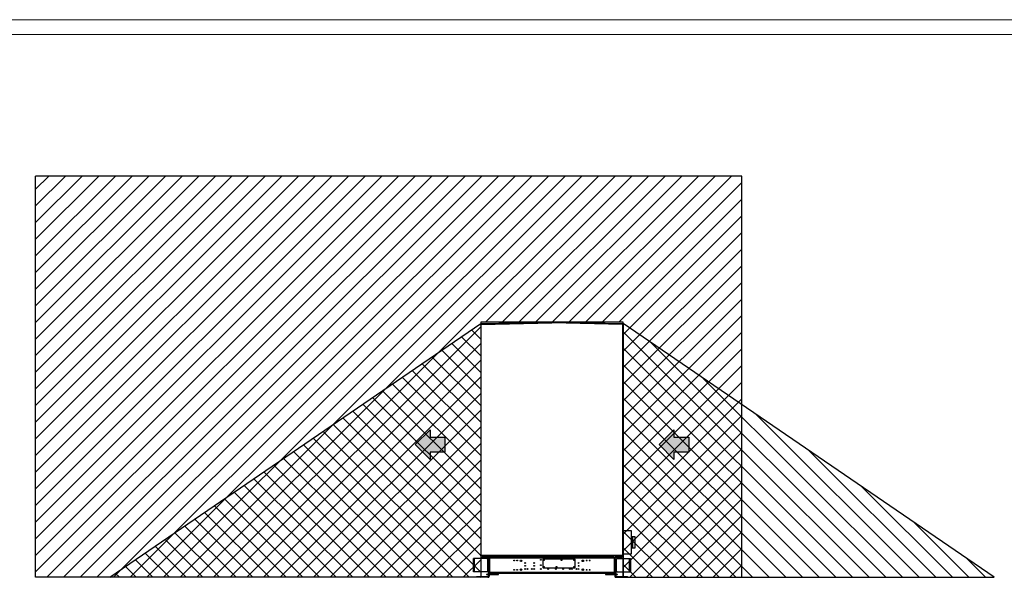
# Model space of a CAD drawing. Header units: millimetres. Extents: x 0 to 39025, y 0 to 11880.
# Tile 9 of 54: x 16795 to 23431, y 8118 to 11880. Entities that reach past the tile are written whole.
import ezdxf

# ---------------------------------------------------------------- set-up
doc = ezdxf.new("R2010")
doc.units = ezdxf.units.MM
for name, color, linetype in [('ANOTACIJE', 7, 'Continuous'), ('FORMAT', 7, 'Continuous'), ('ODMIKI funkcionalni', 253, 'Continuous'), ('ODMIKI varnostni', 252, 'Continuous')]:
    doc.layers.add(name, color=color, linetype=linetype)

# ---------------------------------------------------------------- blocks, each defined once
blk = doc.blocks.new('PUŠČICA')
h = blk.add_hatch(color=256)
h.dxf.hatch_style = 1
h.paths.add_polyline_path([(-50, 50), (-50, 25), (-100, 25), (-100, -25), (-50, -25), (-50, -50), (0, 0)])
at = {"ltscale": 10}
for p, q in [((0, 0), (-50, 50)), ((-50, 50), (-50, 25)), ((-100, 25), (-100, -25)), ((-50, 25), (-100, 25)), ((-50, -50), (0, 0)), ((-100, -25), (-50, -25)), ((-50, -25), (-50, -50))]:
    blk.add_line(p, q, dxfattribs=at)

msp = doc.modelspace()

# ---------------------------------------------------------------- hatches: boundary and pattern name
at = {"layer": 'ODMIKI funkcionalni'}
h = msp.add_hatch(dxfattribs=at)
h.set_pattern_fill('ANSI31', color=256, scale=25)
h.set_pattern_definition([(45, (2573.97, 0), (-56.1266, 56.1266), [])])
h.paths.add_polyline_path([(21662.1, 10824.8), (16902.1, 10824.8), (16902.1, 8118.1), (19902, 8118.1), (19902, 9839.9), (20862.2, 9839.9), (20862.3, 8118.1), (21662.1, 8118.1)])
at = {"layer": 'ODMIKI varnostni'}
h = msp.add_hatch(dxfattribs=at)
h.set_pattern_fill('ANSI31', color=256, scale=25, angle=90)
h.set_pattern_definition([(135, (2573.97, 0), (-56.1266, -56.1266), [])])
h.paths.add_polyline_path([(20862.1, 9829.5), (20862.1, 8118.1), (23362.1, 8118.1)])
h.paths.add_polyline_path([(19901.9, 9829.5), (17401.8, 8118.1), (19901.9, 8118.1)])

# ---------------------------------------------------------------- linework, layer by layer
at = {"color": 7, "linetype": 'Continuous', "lineweight": 25, "ltscale": 20}
for p, q in [((19901.5, 9819.4), (19901.4, 9825)), ((19902.1, 9825), (19901.4, 9825)), ((19902, 9824), (19902.1, 9824)), ((19902.1, 9824.8), (19902.1, 9826.6)), ((19902.1, 9826.6), (19903.1, 9826.6)), ((19902.1, 9824.8), (19902.1, 8266.1)), ((19903.1, 9826.9), (19903.2, 9825.9)), ((19903.1, 9826.9), (19903.2, 9826.9)), ((19903.1, 9826.9), (19903.1, 9826.9)), ((19903.1, 9825.1), (19903.1, 9826.6)), ((19903.2, 9825.9), (19903.1, 9825.9)), ((19903.2, 9826.6), (19903.2, 9825.1)), ((19904.2, 9826.6), (19903.2, 9826.6)), ((19903.2, 9825.9), (19903.2, 9825.9)), ((20381.9, 9836.8), (19903.4, 9826.4)), ((19903.4, 9825.4), (19903.4, 9826.4)), ((19904.1, 9825.4), (19903.4, 9825.4)), ((19903.8, 9825.1), (19903.4, 9825.1)), ((19903.4, 9825.1), (19904.1, 9825.1)), ((19903.8, 9825.1), (19904.1, 9825.1)), ((19903.8, 9825.1), (19903.8, 9824.5)), ((19904.1, 9824.4), (20382, 9834.8)), ((19904.1, 8264.1), (19904.1, 9824.4)), ((19904.2, 9826.4), (19904.2, 9826.6)), ((19904.3, 9826.9), (19927.9, 9827.4)), ((19904.9, 9829.5), (20382, 9839.9)), ((19905, 9827.4), (19904.9, 9829.5)), ((19905, 9827.4), (19904.9, 9828.4)), ((19904.9, 9828.4), (19904.9, 9828.4)), ((19905, 9827.4), (20382.1, 9837.8)), ((19928.4, 9827.9), (19905, 9827.4)), ((19927.5, 9826.9), (19928.4, 9827.9)), ((19928.7, 9827.9), (19927.8, 9826.9)), ((19928, 9827.9), (19928, 9827.9)), ((19970.6, 9828), (19930, 9828)), ((19968.8, 9828.8), (19932.1, 9828)), ((19953, 9828), (19969.5, 9828.3)), ((19953, 9828), (19953, 9828)), ((19968.8, 9828.8), (19968.8, 9828.8)), ((19969.3, 9828), (19969.3, 9827.8)), ((19970.6, 9828.3), (19970.5, 9828.3)), ((19970.6, 9828), (19973.1, 9828.1)), ((19970.6, 9828), (19970.6, 9827.9)), ((19973.1, 9828.9), (19973.1, 9827.9)), ((19975.4, 9828.9), (20019.9, 9828.9)), ((20012.1, 9828.9), (20381.1, 9837)), ((20381.1, 9836.8), (20381.1, 9837)), ((20381.9, 9836.8), (20382, 9834.8)), ((20382.2, 9836.7), (20381.9, 9836.7)), ((20382, 9834.8), (20382.2, 9834.8)), ((20382.1, 9839.9), (20859.2, 9829.5)), ((20382.1, 9837.8), (20382.1, 9839.9)), ((20382.1, 9837.8), (20859.2, 9827.4)), ((20382.2, 9834.8), (20382.2, 9836.8)), ((20860.7, 9826.4), (20382.2, 9836.8)), ((20860.1, 9824.4), (20382.2, 9834.8)), ((20383.1, 9837), (20794.5, 9828)), ((20383.1, 9837), (20383.1, 9836.8)), ((20794.5, 9827.9), (20794.5, 9828)), ((20794.5, 9828), (20834.1, 9828)), ((20811.2, 9828), (20794.6, 9828.3)), ((20794.8, 9827.8), (20794.8, 9828)), ((20795.4, 9828.8), (20832, 9828)), ((20795.4, 9828.8), (20795.4, 9828.8)), ((20811.1, 9828), (20811.1, 9828)), ((20836.4, 9826.9), (20835.4, 9827.9)), ((20835.7, 9827.9), (20836.7, 9826.9)), ((20835.8, 9827.9), (20836.1, 9827.9)), ((20836.1, 9827.9), (20859.2, 9827.4)), ((20836.1, 9827.9), (20836.1, 9827.9)), ((20859.9, 9826.9), (20836.2, 9827.4)), ((20859.2, 9829.5), (20859.2, 9827.4)), ((20859.2, 9827.4), (20859.2, 9828.4)), ((20859.2, 9828.4), (20859.2, 9828.4)), ((20859.9, 9826.6), (20860.9, 9826.6)), ((20859.9, 9826.6), (20859.9, 9826.4)), ((20860.7, 9825.4), (20860.1, 9825.4)), ((20860.4, 9825.1), (20860.1, 9825.1)), ((20860.7, 9825.1), (20860.1, 9825.1)), ((20860.1, 8263.6), (20860.1, 9824.4)), ((20860.4, 9825.1), (20860.7, 9825.1)), ((20860.4, 9825.1), (20860.4, 9824.5)), ((20860.7, 9826.4), (20860.7, 9825.4)), ((20861, 9826.9), (20860.9, 9826.9)), ((20860.9, 9825.1), (20860.9, 9826.6)), ((20861, 9825.9), (20860.9, 9825.9)), ((20861, 9825.4), (20860.9, 9825.4)), ((20861, 9826.9), (20861, 9825.9)), ((20861, 9826.9), (20861, 9826.9)), ((20861, 9826.6), (20862, 9826.6)), ((20861, 9825.1), (20861, 9826.6)), ((20861, 9825.9), (20861, 9825.9)), ((20862, 9824.8), (20862, 9826.6)), ((20862, 9825), (20862.7, 9825)), ((20862.1, 9824.8), (20862.1, 8264.1)), ((20862.7, 9825), (20862.6, 9819.4)), ((19901.5, 9820.4), (19902, 9820.4)), ((19901.8, 9819.4), (19901.5, 9819.4)), ((19901.8, 9819.5), (19901.8, 8264.1)), ((20862.1, 9820.4), (20862.6, 9820.4)), ((20862.6, 9819.4), (20862.1, 9819.4)), ((19902.1, 8437.5), (19901.8, 8437.5)), ((20917.4, 8432.1), (20862.1, 8432.1)), ((20917.4, 8276.1), (20917.4, 8432.1)), ((20917.5, 8316.6), (20917.5, 8391.7)), ((20925.7, 8390.3), (20918, 8390.3)), ((20918, 8318), (20918, 8390.3)), ((20925.6, 8390.3), (20925.6, 8391.7)), ((20925.7, 8318), (20925.7, 8390.3)), ((20942.1, 8392.2), (20926.1, 8392.2)), ((20926.1, 8390.6), (20926.1, 8392.2)), ((20926.2, 8316.6), (20926.2, 8391.7)), ((20926.7, 8316.1), (20926.7, 8392.2)), ((20942.1, 8316.1), (20942.1, 8392.2)), ((20918, 8318), (20925.7, 8318)), ((20925.6, 8316.6), (20925.6, 8318)), ((20926.1, 8316.1), (20926.1, 8317.7)), ((20926.1, 8316.1), (20942.1, 8316.1)), ((19852.8, 8155.1), (19852.8, 8245.1)), ((19943.3, 8245.1), (19852.8, 8245.1)), ((19860.8, 8155.1), (19860.8, 8245.1)), ((20862.1, 8264.1), (19901.8, 8264.1)), ((20862.1, 8266.1), (19902.1, 8266.1)), ((19903, 8265.6), (19903, 8265.5)), ((19903, 8264.3), (19903, 8264.1)), ((19903.8, 8265.4), (19903.8, 8265.4)), ((19903.8, 8264.1), (19903.8, 8265.1)), ((19903.8, 8265.1), (19904.1, 8265.1)), ((19910.6, 8251.1), (19910.6, 8254.1)), ((19910.6, 8254.1), (20802.5, 8254.1)), ((19957, 8251.1), (19910.6, 8251.1)), ((19910.8, 8254.1), (19910.8, 8257.1)), ((19910.8, 8257.1), (19940.3, 8257.1)), ((19915.8, 8257.1), (19915.8, 8254.1)), ((19921, 8250.7), (19921, 8247)), ((19932.2, 8250.7), (19921, 8250.7)), ((19921, 8247), (19921.3, 8246.6)), ((19932.2, 8247), (19921, 8247)), ((19921.3, 8246.6), (19931.8, 8246.6)), ((19921.6, 8251.1), (19921.6, 8250.7)), ((19925.6, 8254.1), (19925.6, 8251.1)), ((19931.5, 8250.7), (19931.5, 8251.1)), ((19931.8, 8246.6), (19932.2, 8247)), ((19932.2, 8247), (19932.2, 8250.7)), ((19940.3, 8264.1), (19940.3, 8254.1)), ((19940.3, 8257.9), (20314.8, 8257.9)), ((19947.8, 8240.6), (19943.3, 8245.1)), ((19947.8, 8240.6), (19947.8, 8240.1)), ((19957.8, 8240.1), (19947.8, 8240.1)), ((19949.1, 8251.1), (19949.1, 8245.6)), ((19949.1, 8245.6), (19955.1, 8245.6)), ((19954.9, 8245.4), (19949.3, 8245.4)), ((19949.8, 8160.1), (19949.8, 8240.1)), ((19952.8, 8160.1), (19952.8, 8240.1)), ((19957.8, 8235.6), (19952.8, 8235.6)), ((19953.5, 8262.8), (19953.5, 8264.1)), ((19966, 8262.8), (19953.5, 8262.8)), ((19953.5, 8254.1), (19953.5, 8257.9)), ((19967.5, 8257.1), (19953.5, 8257.1)), ((19955.1, 8245.6), (19955.1, 8251.1)), ((19955.9, 8262.8), (19955.5, 8264.1)), ((19957, 8251.1), (19957, 8254.1)), ((19957.1, 8257.1), (19957.1, 8257.9)), ((19957.8, 8250.3), (19957.8, 8137.1)), ((19957.8, 8250.3), (20806.3, 8250.3)), ((19958, 8254), (19958, 8254.1)), ((19961, 8251.1), (19960.7, 8251.1)), ((19961, 8254.1), (19961, 8251.1)), ((19961.6, 8254.1), (19961.6, 8146.1)), ((19967.3, 8264.1), (19966, 8262.8)), ((19966.6, 8257.1), (19966.6, 8257.9)), ((19967.5, 8257.9), (19967.5, 8254.1)), ((20314.8, 8254.1), (20314.8, 8264.1)), ((20493.4, 8254.9), (20314.8, 8254.9)), ((20323.1, 8240.4), (20321.1, 8238.4)), ((20321.1, 8238.4), (20321.1, 8184.4)), ((20536.1, 8240.4), (20323.1, 8240.4)), ((20492.6, 8256.9), (20492.6, 8264.1)), ((20492.6, 8256.9), (20494.6, 8256.9)), ((20494.6, 8256.9), (20494.6, 8264.1)), ((20495.4, 8256.1), (20495.4, 8254.1)), ((20528.8, 8256.1), (20495.4, 8256.1)), ((20528.8, 8254.1), (20528.8, 8256.1)), ((20529.5, 8234.4), (20534.7, 8234.4)), ((20529.6, 8264.1), (20529.6, 8256.9)), ((20529.6, 8256.9), (20531.6, 8256.9)), ((20713.4, 8254.9), (20530.7, 8254.9)), ((20531.6, 8264.1), (20531.6, 8256.9)), ((20538.1, 8238.4), (20536.1, 8240.4)), ((20538.1, 8184.4), (20538.1, 8238.4)), ((20712.6, 8256.9), (20712.6, 8264.1)), ((20712.6, 8256.9), (20714.6, 8256.9)), ((20714.6, 8256.9), (20714.6, 8264.1)), ((20715.4, 8256.1), (20715.4, 8254.1)), ((20748.8, 8256.1), (20715.4, 8256.1)), ((20748.8, 8254.1), (20748.8, 8256.1)), ((20749.6, 8264.1), (20749.6, 8256.9)), ((20749.6, 8256.9), (20751.6, 8256.9)), ((20797.5, 8254.9), (20750.7, 8254.9)), ((20751.6, 8264.1), (20751.6, 8256.9)), ((20797.5, 8261.1), (20794.5, 8264.1)), ((20797.5, 8254.1), (20797.5, 8261.1)), ((20802.5, 8254.1), (20802.5, 8146.1)), ((20803.1, 8251.1), (20803.1, 8254.1)), ((20803.1, 8254.1), (20853.6, 8254.1)), ((20803.4, 8251.1), (20803.1, 8251.1)), ((20806.1, 8254.1), (20806.1, 8254)), ((20806.3, 8250.3), (20806.3, 8137.1)), ((20806.6, 8240.1), (20806.6, 8137.1)), ((20806.6, 8240.1), (20816.6, 8240.1)), ((20811.6, 8235.6), (20806.6, 8235.6)), ((20807.1, 8251.1), (20807.1, 8254.1)), ((20807.1, 8251.1), (20853.6, 8251.1)), ((20810.5, 8264.1), (20810.5, 8256.9)), ((20813.3, 8256.9), (20810.5, 8256.9)), ((20811.6, 8240.1), (20811.6, 8137.1)), ((20813.3, 8264.1), (20813.3, 8256.4)), ((20813.3, 8256.4), (20842.2, 8256.4)), ((20813.3, 8254.1), (20813.3, 8256.1)), ((20813.3, 8256.1), (20852.1, 8256.1)), ((20814.6, 8240.1), (20814.6, 8160.1)), ((20821.1, 8245.1), (20816.6, 8240.6)), ((20816.6, 8240.6), (20816.6, 8240.1)), ((20821.1, 8245.1), (20911.6, 8245.1)), ((20828, 8262.8), (20828, 8264.1)), ((20834, 8262.8), (20828, 8262.8)), ((20832, 8250.7), (20832, 8247)), ((20843.2, 8250.7), (20832, 8250.7)), ((20832, 8247), (20832.3, 8246.6)), ((20843.2, 8247), (20832, 8247)), ((20832.3, 8246.6), (20842.8, 8246.6)), ((20832.6, 8251.1), (20832.6, 8250.7)), ((20834, 8264.1), (20834, 8262.8)), ((20838.6, 8251.1), (20838.6, 8254.1)), ((20842.1, 8254.1), (20842.1, 8256.1)), ((20842.2, 8256.4), (20842.2, 8264.1)), ((20842.5, 8250.7), (20842.5, 8251.1)), ((20842.8, 8246.6), (20843.2, 8247)), ((20843.2, 8247), (20843.2, 8250.7)), ((20851.1, 8256.1), (20851.1, 8262.6)), ((20852.1, 8262.6), (20851.1, 8262.6)), ((20852.1, 8262.6), (20852.1, 8254.1)), ((20853.1, 8264.1), (20853.1, 8263.6)), ((20853.1, 8263.6), (20860.1, 8263.6)), ((20853.6, 8254.1), (20853.6, 8251.1)), ((20860.1, 8265.4), (20860.1, 8265.4)), ((20860.8, 8265.6), (20860.8, 8265.5)), ((20860.8, 8264.3), (20860.8, 8264.1)), ((20862.1, 8276.1), (20917.4, 8276.1)), ((20903.6, 8245.1), (20903.6, 8155.1)), ((20911.6, 8245.1), (20911.6, 8155.1)), ((19952.8, 8164.6), (19957.8, 8164.6)), ((20321.1, 8184.4), (20323.1, 8182.4)), ((20323.1, 8182.4), (20536.1, 8182.4)), ((20536.1, 8182.4), (20538.1, 8184.4)), ((20806.3, 8213.1), (20806.6, 8213.1)), ((20806.6, 8203.1), (20806.3, 8203.1)), ((20806.6, 8164.6), (20811.6, 8164.6)), ((19943.3, 8155.1), (19852.8, 8155.1)), ((19872.5, 8118.1), (19872.5, 8123.1)), ((19872.5, 8123.1), (19950.5, 8123.1)), ((19950.8, 8118.1), (19872.5, 8118.1)), ((19882.5, 8123.1), (19882.5, 8118.1)), ((19941.3, 8137.1), (19941.3, 8134.1)), ((20021.3, 8137.1), (19941.3, 8137.1)), ((20021.3, 8134.1), (19941.3, 8134.1)), ((19943.3, 8155.1), (19947.8, 8159.6)), ((19947.8, 8160.1), (19957.8, 8160.1)), ((19947.8, 8159.6), (19947.8, 8160.1)), ((19950.5, 8118.1), (19950.5, 8123.1)), ((19950.8, 8118.1), (19950.8, 8118.2)), ((19952.5, 8160.1), (19952.5, 8137.1)), ((19952.5, 8134.1), (19952.5, 8125.1)), ((19952.5, 8125.1), (19957.8, 8125.1)), ((19957.5, 8160.1), (19957.5, 8137.1)), ((19957.5, 8134.1), (19957.5, 8125.1)), ((20806.3, 8149.9), (19957.8, 8149.9)), ((19957.8, 8134.1), (19957.8, 8125.1)), ((19961.6, 8146.1), (20802.5, 8146.1)), ((19971.5, 8141.2), (19971.5, 8146.1)), ((19971.5, 8141.2), (19973.3, 8140.1)), ((19989.5, 8138.2), (19973.1, 8138.2)), ((19989.3, 8140.1), (19973.3, 8140.1)), ((19976.4, 8141.2), (19976.4, 8146.1)), ((19986.2, 8141.2), (19986.2, 8146.1)), ((19989.3, 8140.1), (19991.1, 8141.2)), ((19991.1, 8141.2), (19991.1, 8146.1)), ((20021.3, 8134.1), (20021.3, 8137.1)), ((20742.8, 8137.1), (20742.8, 8134.1)), ((20822.8, 8137.1), (20742.8, 8137.1)), ((20822.8, 8134.1), (20742.8, 8134.1)), ((20773, 8141.2), (20773, 8146.1)), ((20773, 8141.2), (20774.8, 8140.1)), ((20791, 8138.2), (20774.6, 8138.2)), ((20790.8, 8140.1), (20774.8, 8140.1)), ((20777.9, 8141.2), (20777.9, 8146.1)), ((20787.7, 8141.2), (20787.7, 8146.1)), ((20790.8, 8140.1), (20792.6, 8141.2)), ((20792.6, 8141.2), (20792.6, 8146.1)), ((20806.3, 8134.1), (20806.3, 8125.1)), ((20806.3, 8125.1), (20811.6, 8125.1)), ((20816.6, 8160.1), (20806.6, 8160.1)), ((20806.6, 8134.1), (20806.6, 8125.1)), ((20811.6, 8134.1), (20811.6, 8125.1)), ((20813.3, 8118.2), (20813.3, 8118.1)), ((20813.3, 8118.1), (20891.6, 8118.1)), ((20813.6, 8123.1), (20813.6, 8118.1)), ((20813.6, 8123.1), (20891.6, 8123.1)), ((20816.6, 8159.6), (20816.6, 8160.1)), ((20816.6, 8159.6), (20821.1, 8155.1)), ((20821.1, 8155.1), (20911.6, 8155.1)), ((20822.8, 8134.1), (20822.8, 8137.1)), ((20881.6, 8118.1), (20881.6, 8123.1)), ((20891.6, 8123.1), (20891.6, 8118.1))]:
    msp.add_line(p, q, dxfattribs=at)
at = {"color": 7, "linetype": 'Continuous', "lineweight": 25}
msp.add_line((20382.1, 9837.8), (20382.1, 9839.9), dxfattribs=at)
at = {"color": 7, "linetype": 'Continuous', "lineweight": 25, "ltscale": 20, "flags": 128}
for points in [[(19903.4, 9825.1), (19903.1, 9825.1), (19902.8, 9825), (19902.6, 9825), (19902.4, 9824.9), (19902.2, 9824.9), (19902.1, 9824.9), (19902.1, 9824.8), (19902.1, 9824.8), (19902.2, 9824.7), (19902.3, 9824.7), (19902.5, 9824.6), (19902.8, 9824.6), (19903.1, 9824.5), (19903.4, 9824.5), (19903.7, 9824.5), (19904.1, 9824.4)], [(19903.2, 9825.5), (19903.2, 9825.5), (19903.1, 9825.5)], [(19903.8, 9825.1), (19903.4, 9825), (19903.2, 9824.9), (19903.1, 9824.9), (19903.1, 9824.8), (19903.2, 9824.7), (19903.4, 9824.6), (19903.7, 9824.5), (19904.1, 9824.4)], [(19970.6, 9828.8), (19970.6, 9828.7), (19970.6, 9828.4), (19970.6, 9828)], [(20382.1, 9839.9), (20382, 9839.9), (20382, 9839.9)], [(20382.1, 9839.9), (20382.1, 9839.9), (20382.1, 9839.9)], [(20794.5, 9828), (20794.5, 9828.4), (20794.5, 9828.7), (20794.5, 9828.8)], [(20860.1, 9824.4), (20860.4, 9824.5), (20860.7, 9824.6), (20860.9, 9824.7), (20861.1, 9824.8), (20861, 9824.9), (20860.9, 9824.9), (20860.7, 9825), (20860.4, 9825.1)], [(20860.1, 9824.4), (20860.4, 9824.5), (20860.8, 9824.5), (20861.1, 9824.5), (20861.4, 9824.6), (20861.6, 9824.6), (20861.8, 9824.7), (20862, 9824.7), (20862, 9824.8), (20862.1, 9824.8), (20862, 9824.9), (20861.9, 9824.9), (20861.8, 9824.9), (20861.6, 9825), (20861.3, 9825), (20861, 9825.1), (20860.7, 9825.1)], [(19904.1, 8265.2), (19903.8, 8265.4), (19903.8, 8265.4)], [(20592.5, 8231.8), (20592.5, 8231.4), (20592.5, 8227.5)], [(20259.5, 8215.1), (20259.6, 8215.4), (20259.7, 8215.7)]]:
    msp.add_lwpolyline(points, dxfattribs=at)
at = {"color": 7, "linetype": 'Continuous', "lineweight": 25, "ltscale": 400}
for centre, radius in [((20127.8, 8231.7), 2.6), ((20147.8, 8231.7), 2.6), ((20174.1, 8229.6), 5.25), ((20174.1, 8229.6), 5.24), ((20174.1, 8229.6), 4), ((20174.1, 8229.6), 3.32), ((20306.8, 8236.8), 2.6), ((20327.1, 8234.4), 3.25), ((20327.1, 8234.4), 2.6), ((20446.6, 8234.4), 3.25), ((20532.1, 8234.4), 3.25), ((20532.1, 8234.4), 2.6), ((20590, 8229.6), 5.25), ((20590, 8229.6), 5.24), ((20590, 8229.6), 4), ((20590, 8229.6), 3.32), ((20616.3, 8231.7), 2.6), ((20636.3, 8231.7), 2.6), ((20127.8, 8168.5), 2.6), ((20147.8, 8168.5), 2.6), ((20174.1, 8169.9), 5.25), ((20174.1, 8169.9), 5.23), ((20174.1, 8169.9), 4), ((20174.1, 8169.9), 3.32), ((20202.1, 8214.5), 2.6), ((20202.1, 8195.3), 2.6), ((20202.1, 8174.5), 2.6), ((20217.1, 8174.5), 2.6), ((20247.1, 8174.5), 2.6), ((20262.1, 8214.5), 2.6), ((20262.1, 8195.3), 2.6), ((20262.1, 8174.5), 2.6), ((20306.8, 8200.1), 2.6), ((20306.8, 8174.5), 2.6), ((20327.1, 8188.4), 3.25), ((20327.1, 8188.4), 2.6), ((20356.2, 8174.5), 2.6), ((20408, 8174.5), 2.6), ((20412.6, 8188.4), 3.25), ((20457.4, 8174.5), 2.6), ((20502.1, 8174.5), 2.6), ((20517.1, 8174.5), 2.6), ((20532.1, 8188.4), 3.25), ((20532.1, 8188.4), 2.6), ((20547.1, 8174.5), 2.6), ((20562.1, 8214.5), 2.6), ((20562.1, 8195.3), 2.6), ((20562.1, 8174.5), 2.6), ((20590, 8169.9), 5.25), ((20590, 8169.9), 5.24), ((20590, 8169.9), 4), ((20590, 8169.9), 3.32), ((20616.3, 8168.5), 2.6), ((20636.3, 8168.5), 2.6)]:
    msp.add_circle(centre, radius, dxfattribs=at)
for centre, radius, start, end in [((19903.2, 9825.1), 1.8, 127.49464, 181.25), ((19905, 9826.6), 2.9, 91.25, 180), ((19905, 9826.6), 1.9, 91.25, 180), ((19905, 9826.6), 1.8, 91.25, 180), ((20001.4, 9826.5), 97.3, 180.03622, 181.21363), ((19905, 9826.6), 0.8, 91.25, 180), ((19968.8, 9828), 0.8, 0, 91.25), ((19968.8, 9828), 1.8, 0, 29.25947), ((19990.1, 9828.4), 19.5, 178.8232, 181.1768), ((20400.5, 9837.4), 19.5, 178.8232, 181.1768), ((20363.6, 9837.4), 19.5, 358.8232, 1.1768), ((20775.1, 9828.4), 19.5, 358.8232, 1.1768), ((20795.3, 9828), 0.8, 88.75, 180), ((20859.1, 9826.6), 2.9, 0, 88.75), ((20859.1, 9826.6), 1.9, 360, 88.75), ((20859.1, 9826.6), 1.8, 0, 88.75), ((20859.1, 9826.6), 0.8, 0, 88.75), ((20762.8, 9826.5), 97.3, 358.78637, 359.96378), ((20860.9, 9825.1), 1.8, 358.75, 52.50536), ((19903.6, 8437.5), 1.89, 146.60447, 180.60503), ((20917, 8391.7), 0.5, 0, 25.84193), ((20918, 8390.8), 0.5, 180, 270), ((20925.1, 8390.8), 0.5, 270, 0), ((20926.1, 8391.7), 0.5, 90, 180), ((20925.7, 8390.8), 0.5, 270, 0), ((20926.7, 8391.7), 0.5, 90, 180), ((20917, 8316.6), 0.5, 334.15807, 0), ((20918, 8317.5), 0.5, 90, 180), ((20925.1, 8317.5), 0.5, 360, 90), ((20926.1, 8316.6), 0.5, 180, 270), ((20925.7, 8317.5), 0.5, 360, 90), ((20926.7, 8316.6), 0.5, 180, 270), ((19904.6, 8270.5), 5.25, 236.84623, 263.86345), ((19903.8, 8266.1), 2, 180, 270), ((19903.8, 8266.1), 1, 214.01728, 270), ((19949.3, 8245.6), 0.2, 180, 270), ((19954.9, 8245.6), 0.2, 270, 0), ((19957, 8250.3), 3.8, 0, 90), ((19957, 8250.3), 0.8, 0, 90), ((20495.4, 8256.9), 2.8, 180, 270), ((20495.4, 8256.9), 0.8, 180, 270), ((20528.8, 8256.9), 0.8, 270, 0), ((20528.8, 8256.9), 2.8, 270, 0), ((20715.4, 8256.9), 2.8, 180, 270), ((20715.4, 8256.9), 0.8, 180, 270), ((20748.8, 8256.9), 2.8, 270, 0), ((20748.8, 8256.9), 0.8, 270, 0), ((20807.1, 8250.3), 3.8, 90, 180), ((20807.1, 8250.3), 0.8, 90, 180), ((20813.3, 8256.9), 2.8, 180, 270), ((20813.3, 8256.9), 0.8, 180, 270), ((20853.1, 8262.6), 2, 131.40962, 180), ((20853.1, 8262.6), 1, 90, 180), ((20859.9, 8268.8), 3.38, 272.11972, 308.98653), ((20860.1, 8266.1), 2, 270, 0), ((20860.1, 8266.1), 1, 270, 325.98272), ((20860.1, 8265.6), 2, 270, 311.40962), ((20252.1, 8217.9), 10.9, 327.48434, 354.98968), ((20252.1, 8217.9), 12.5, 332.79732, 349.67671), ((20306.8, 8174.5), 2.6, 90.10974, 269.89051), ((19950.5, 8125.1), 7, 270, 0), ((19950.5, 8125.1), 2, 270, 0), ((19950.8, 8125.1), 7, 270, 0), ((19961.6, 8149.9), 3.8, 180, 270), ((19961.6, 8149.9), 0.8, 180, 270), ((19971.1, 8139.6), 2.5, 270, 325.01514), ((19974, 8144.9), 4.45, 236.52781, 303.47219), ((19981.3, 8132.5), 10, 129.94153, 145.01514), ((19981.3, 8157.1), 16.6, 252.80787, 287.19213), ((19988.7, 8144.9), 4.45, 236.52781, 303.47219), ((19981.3, 8132.5), 10, 34.98486, 50.05847), ((19991.6, 8139.6), 2.5, 214.98486, 270), ((20772.6, 8139.6), 2.5, 270, 325.01514), ((20775.5, 8144.9), 4.45, 236.52781, 303.47219), ((20782.8, 8132.5), 10, 129.94153, 145.01514), ((20782.8, 8157.1), 16.6, 252.80787, 287.19213), ((20790.2, 8144.9), 4.45, 236.52781, 303.47219), ((20782.8, 8132.5), 10, 34.98486, 50.05847), ((20793.1, 8139.6), 2.5, 214.98486, 270), ((20802.5, 8149.9), 3.8, 270, 0), ((20802.5, 8149.9), 0.8, 270, 0), ((20813.3, 8125.1), 7, 180, 270), ((20813.6, 8125.1), 7, 180, 270), ((20813.6, 8125.1), 2, 180, 270)]:
    msp.add_arc(centre, radius, start, end, dxfattribs=at)
at = {"layer": 'FORMAT', "color": 7, "linetype": 'Continuous', "lineweight": 18, "ltscale": 27}
for p, q in [((0, 11880), (32711.7, 11880)), ((500, 11780), (32611.7, 11780))]:
    msp.add_line(p, q, dxfattribs=at)
at = {"layer": 'ODMIKI funkcionalni', "ltscale": 10}
for p, q in [((21662.1, 10824.8), (16902.1, 10824.8)), ((16902.1, 8118.1), (16902.1, 10824.8)), ((21662.1, 8118.1), (21662.1, 10824.8)), ((19902, 9839.9), (19902, 8118.1)), ((20862.3, 8118.1), (20862.2, 9839.9)), ((19902, 8118.1), (16902.1, 8118.1)), ((20862.3, 8118.1), (21662.1, 8118.1))]:
    msp.add_line(p, q, dxfattribs=at)
at = {"layer": 'ODMIKI funkcionalni'}
msp.add_line((20862.2, 9839.9), (19902, 9839.9), dxfattribs=at)
at = {"layer": 'ODMIKI varnostni'}
for p, q in [((17401.8, 8118.1), (19901.9, 9829.5)), ((19901.9, 9829.5), (19901.9, 8118.1)), ((20862.1, 9829.5), (20862.1, 8118.1)), ((23362.1, 8118.1), (20862.1, 9829.5)), ((19901.9, 8118.1), (17401.8, 8118.1)), ((20862.1, 8118.1), (23362.1, 8118.1))]:
    msp.add_line(p, q, dxfattribs=at)

# ---------------------------------------------------------------- block references
at = {"layer": 'ANOTACIJE', "xscale": -2, "yscale": 2, "zscale": 2}
for p in [(19460.5, 9013.5), (21103.6, 9013.5)]:
    msp.add_blockref('PUŠČICA', p, dxfattribs=at)

doc.saveas('drawing.dxf')
